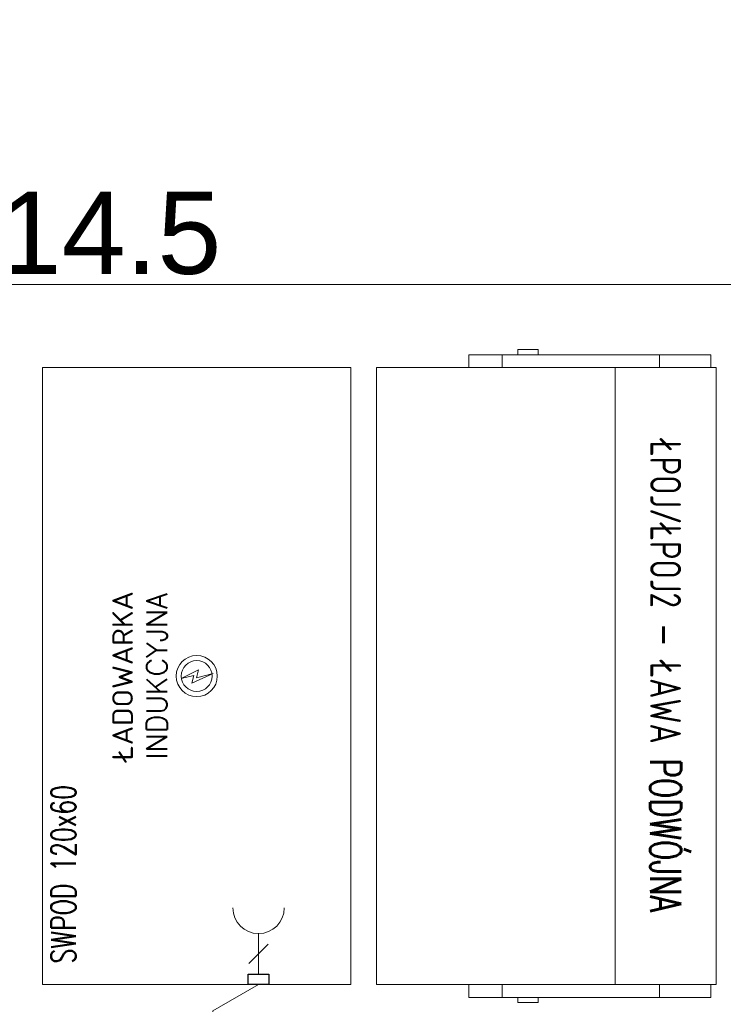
# Model space of a CAD drawing. Header units: millimetres. Extents: x 7483 to 13091, y 8111 to 13871.
# Tile 177 of 256: x 9932 to 10069, y 9257 to 9448. Entities that reach past the tile are written whole.
import ezdxf

# ---------------------------------------------------------------- set-up
doc = ezdxf.new("R2010")
doc.units = ezdxf.units.MM
doc.layers.add('a___wymiary', color=7, linetype='Continuous', lineweight=5, true_color=0x000000)
doc.layers.add('wymiary', color=7, linetype='Continuous', lineweight=5, true_color=0xb2b2b2)
doc.layers.add('Instalacje elektryczne', color=1, linetype='Continuous', lineweight=15)
doc.layers.add('MEBLE PKN', color=150, linetype='Continuous', lineweight=20)
doc.layers.add('Kategorie', color=252, linetype='Continuous')
doc.styles.add('Arial', font='arial.ttf')
doc.styles.add('JACEK_07', font='simplex.shx', dxfattribs={"width": 0.7})
doc.styles.add('RomanS', font='simplex.shx')
doc.dimstyles.new('wymiary agp1', dxfattribs={"dimtxt": 16, "dimasz": 5, "dimexe": 30, "dimexo": 60, "dimgap": 1.8, "dimtad": 1, "dimdec": 3, "dimrnd": 0.5, "dimdsep": 46, "dimtxsty": 'Arial', "dimblk": 'znacznik', "dimcen": 1.5, "dimse1": 1, "dimse2": 1, "dimclrd": 256, "dimazin": 0, "dimtfac": 1, "dimtdec": 3, "dimtmove": 1, "dimatfit": 3, "dimldrblk": 'znacznik', "dimfxl": 0, "dimlwd": -1, "dimarcsym": 0})

# ---------------------------------------------------------------- blocks, each defined once
blk = doc.blocks.new('ŁPOJ')
for p, q in [((-60, 66.05), (-60, 0)), ((60, 66.05), (-60, 66.05)), ((60, 66.05), (60, 0)), ((-62.5, 65.05), (-60, 65.05)), ((-62.5, 65.05), (-62.5, 59.7)), ((62.5, 65.05), (60, 65.05)), ((62.5, 65.05), (60, 65.05)), ((62.5, 65.05), (62.5, 59.7)), ((-62.5, 17.96), (-62.5, 59.7)), ((62.5, 17.96), (62.5, 59.7)), ((-62.5, 55.05), (-60, 55.05)), ((62.5, 55.05), (60, 55.05)), ((-60, 46.42), (60, 46.42)), ((-63.5, 31.46), (-62.5, 31.46)), ((-62.5, 31.46), (-63.5, 31.46)), ((-63.5, 31.46), (-63.5, 27.49)), ((63.5, 31.46), (62.5, 31.46)), ((62.5, 31.46), (63.5, 31.46)), ((63.5, 31.46), (63.5, 27.49)), ((-63.5, 27.49), (-62.5, 27.49)), ((63.5, 27.49), (62.5, 27.49)), ((-62.5, 24.46), (-60, 24.46)), ((-60, 24.46), (-62.5, 24.46)), ((62.5, 24.46), (60, 24.46)), ((60, 24.46), (62.5, 24.46)), ((-62.5, 17.96), (-60, 17.96)), ((-60, 17.95), (-60, 0.87)), ((62.5, 17.96), (60, 17.96)), ((-60, 0), (60, 0))]:
    blk.add_line(p, q)
at = {"color": 7, "insert": (0, 56.23), "char_height": 6, "width": 120, "attachment_point": 5, "style": 'JACEK_07'}
blk.add_mtext('ŁPOJ/ŁPOJ2 - ŁAWA PODWÓJNA', dxfattribs=at)
blk = doc.blocks.new('*U951')
blk.add_blockref('ŁPOJ', (62.5, -75.05))
blk = doc.blocks.new('gn-230')
at = {"layer": 'Instalacje elektryczne'}
for p, q in [((-4, 0), (-19.8, 0)), ((-15.65, -3.75), (-8.15, 3.75))]:
    blk.add_line(p, q, dxfattribs=at)
at = {"layer": 'Instalacje elektryczne', "lineweight": 30}
blk.add_lwpolyline([(-4, -4), (0, -4), (0, 4), (-4, 4)], close=True, dxfattribs=at)
at = {"layer": 'Instalacje elektryczne'}
blk.add_arc((-29.8, 0), 10, 270, 90, dxfattribs=at)
blk = doc.blocks.new('*U946')
blk.add_lwpolyline([(0, 0), (120, 0), (120, -60), (0, -60)], close=True)
blk.add_lwpolyline([(59.54, -26.94), (61.22, -30.35), (59.64, -29.97), (60.47, -33.22), (58.6, -29.06), (60.14, -29.44), (59.54, -26.94)])
at = {"color": 1}
blk.add_lwpolyline([(0, -42.02), (-5.14, -33.11), (-17.89, -33.11)], dxfattribs=at)
for radius in [4, 3]:
    blk.add_circle((60, -30), radius)
at = {"color": 1, "xscale": -0.5, "yscale": 0.5, "zscale": 0.5}
blk.add_blockref('gn-230', (0, -42.02), dxfattribs=at)
at = {"color": 7, "insert": (21.45, -4.05), "char_height": 4.8, "width": 41.836, "attachment_point": 5, "style": 'JACEK_07'}
blk.add_mtext('SWPOD 120x60', dxfattribs=at)
at = {"color": 1, "insert": (-6.69, -27.56), "char_height": 4, "width": 32.4538, "attachment_point": 3, "style": 'RomanS'}
blk.add_mtext('{\\W0.7;230V}', dxfattribs=at)
at = {"layer": 'Kategorie', "insert": (60, -13.57), "char_height": 4, "attachment_point": 2, "style": 'RomanS'}
blk.add_mtext_dynamic_manual_height_columns('ŁADOWARKA\\PINDUKCYJNA', width=114.2407, gutter_width=45, heights=[0], dxfattribs=at)
blk = doc.blocks.new('znacznik')
at = {"layer": 'a___wymiary'}
for p, q in [((0, 1.394), (0, -1.394)), ((1.394, 0), (-1.394, 0))]:
    blk.add_line(p, q, dxfattribs=at)
at = {"layer": 'a___wymiary', "const_width": 0.2}
blk.add_lwpolyline([(0.876, 0.876), (-0.876, -0.876)], dxfattribs=at)
blk = doc.blocks.new('*D1303')
at = {"layer": 'Defpoints', "color": 0, "transparency": 16777216}
for p in [(8555.29, 11469.36), (10277.02, 11469.36), (8692.03, 9219.56)]:
    blk.add_point(p, dxfattribs=at)
at = {"layer": 'wymiary', "color": 253, "true_color": 0x999999, "transparency": 16777216}
blk.add_line((8555.29, 9224.56), (8555.29, 11464.36), dxfattribs=at)
at = {"layer": 'wymiary', "color": 253, "true_color": 0x999999, "transparency": 16777216, "xscale": 5, "yscale": 5, "zscale": 5}
for p, rotation in [((8555.29, 11469.36), 90), ((8555.29, 9219.56), 270)]:
    blk.add_blockref('znacznik', p, dxfattribs=dict(at, rotation=rotation))
at = {"layer": 'wymiary', "color": 18, "true_color": 0x000000, "transparency": 16777216, "insert": (8545.32, 10344.46), "char_height": 16, "attachment_point": 5, "rotation": 90, "style": 'Arial'}
blk.add_mtext('2250', dxfattribs=at)
blk = doc.blocks.new('*D1416')
at = {"layer": 'Defpoints', "color": 0, "transparency": 16777216}
for p in [(8730.29, 9438.87), (11144.7, 9433.7), (11144.7, 9396.75)]:
    blk.add_point(p, dxfattribs=at)
at = {"layer": 'wymiary', "color": 253, "true_color": 0x999999, "transparency": 16777216}
blk.add_line((8735.29, 9396.75), (11139.7, 9396.75), dxfattribs=at)
at = {"layer": 'wymiary', "color": 253, "true_color": 0x999999, "transparency": 16777216, "xscale": 5, "yscale": 5, "zscale": 5, "rotation": 180}
blk.add_blockref('znacznik', (8730.29, 9396.75), dxfattribs=at)
at = {"layer": 'wymiary', "color": 253, "true_color": 0x999999, "transparency": 16777216, "xscale": 5, "yscale": 5, "zscale": 5}
blk.add_blockref('znacznik', (11144.7, 9396.75), dxfattribs=at)
at = {"layer": 'wymiary', "color": 18, "true_color": 0x000000, "transparency": 16777216, "insert": (9937.49, 9406.72), "char_height": 16, "attachment_point": 5, "style": 'Arial'}
blk.add_mtext('2414.5', dxfattribs=at)

msp = doc.modelspace()

# ---------------------------------------------------------------- block references
at = {"layer": 'MEBLE PKN'}
for name, p, rotation in [('*U951', (10076.9237, 9383.1116), 270), ('*U946', (9936.8763, 9260.6116), 90)]:
    msp.add_blockref(name, p, dxfattribs=dict(at, rotation=rotation))

# ---------------------------------------------------------------- dimensions: what is measured, and where the dimension line sits
at = {"layer": 'wymiary'}
dim = msp.add_linear_dim(base=(8555.2864, 11469.3622), p1=(8692.0284, 9219.5616), p2=(10277.0226, 11469.3622), angle=90, dimstyle='wymiary agp1', override={"dimblk": 'znacznik'}, dxfattribs=at)
dim.commit()
dim.dimension.update_dxf_attribs({"geometry": '*D1303', "text_midpoint": (8545.3172, 10344.4619)})
dim = msp.add_linear_dim(base=(11144.6975, 9396.7523), p1=(8730.2884, 9438.8671), p2=(11144.6975, 9433.6997), dimstyle='wymiary agp1', override={"dimblk": 'znacznik'}, dxfattribs=at)
dim.commit()
dim.dimension.update_dxf_attribs({"geometry": '*D1416', "text_midpoint": (9937.493, 9406.7215)})

doc.saveas('drawing.dxf')
